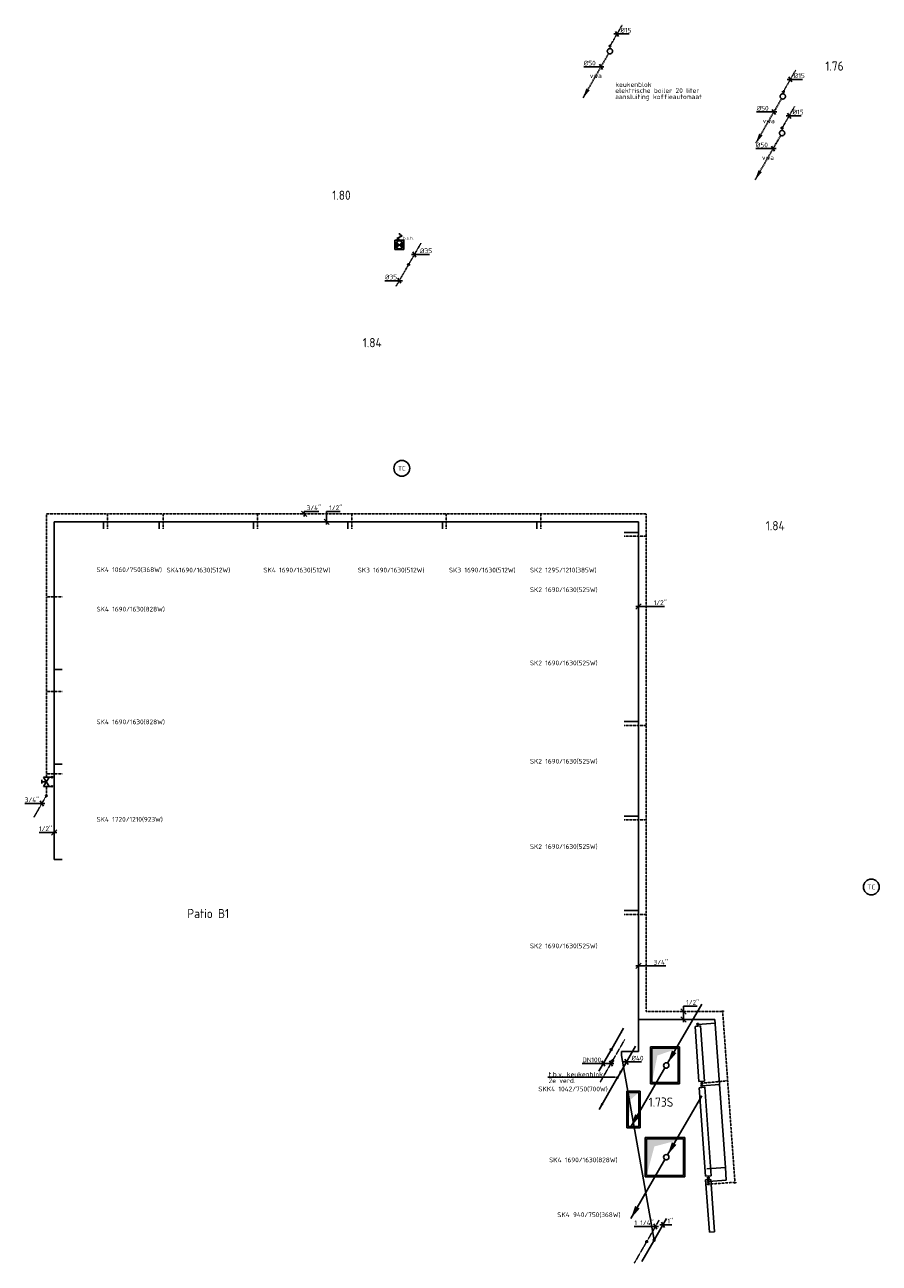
# Model space of a CAD drawing. Header units: millimetres. Extents: x -2687 to 63694, y -299 to 65068.
# Tile 2 of 7: x 11716 to 27986, y -299 to 23278. Entities that reach past the tile are written whole.
import ezdxf
from ezdxf.enums import TextEntityAlignment as Align

# ---------------------------------------------------------------- set-up
doc = ezdxf.new("R2010")
doc.units = ezdxf.units.MM
for name, pattern in [('2322107', [2000, 1000, 1000]), ('2322107_a', [2000, 1000, 1000]), ('2322108', [7, 5, -2]), ('2322108_a', [7, 5, -2]), ('2322109', [10, 5, -2, 1, -2]), ('2322109_a', [10, 5, -2, 1, -2]), ('2322121A', [47, 40, -7]), ('2322121A_a', [19.5, 12.5, -7]), ('CENTER2', [28.575, 19.05, -3.175, 3.175, -3.175])]:
    doc.linetypes.add(name, pattern=pattern)
for name, color, linetype in [('BL$2----', 7, 'Continuous'), ('bTuwkundig', 7, 'Continuous'), ('WL$1----', 4, 'Continuous'), ('WL5232--', 4, '2322121A'), ('WL5232--_D', 4, 'Continuous'), ('WL5232--_HARTLIJN', 1, 'CENTER2'), ('WL531---', 5, '2322109'), ('WL561---', 4, 'Continuous'), ('WL561---_AANVOER', 1, '2322107'), ('WL561---_RETOUR', 5, '2322108'), ('WL570---_RETOUR_D', 4, 'Continuous'), ('WL570---_TOEVOER', 3, 'Continuous'), ('WL570---_TOEVOER_D', 3, 'Continuous'), ('WL740---', 4, 'Continuous'), ('WM5232--', 1, 'Continuous'), ('WM531---', 1, 'Continuous'), ('WM561---_AANVOER', 1, 'Continuous'), ('WM561---_RETOUR', 1, 'Continuous'), ('WT561---', 7, 'Continuous')]:
    doc.layers.add(name, color=color, linetype=linetype)
doc.styles.add('BURO-018', font='BUROFONT', dxfattribs={"height": 1.8})
doc.styles.add('BURO-025', font='Burofont.shx', dxfattribs={"height": 2.5})
doc.styles.add('STABICAD-018', font='ISOCP.SHX', dxfattribs={"height": 90})
doc.styles.add('STABICAD-035', font='ISOCP.SHX', dxfattribs={"height": 175})
doc.styles.get("Standard").update_dxf_attribs({"font": 'arial.ttf'})
doc.dimstyles.new('STABICAD', dxfattribs={"dimscale": 50, "dimtxt": 90, "dimasz": 2, "dimexe": 0, "dimexo": 2.5, "dimgap": 1.5, "dimtad": 0, "dimdec": 0, "dimzin": 0, "dimdsep": 46, "dimtxsty": 'STABICAD-018', "dimblk1": 'OBLIQUE', "dimblk2": 'OBLIQUE', "dimsah": 1, "dimcen": -3, "dimadec": 1, "dimazin": 0, "dimtfac": 1, "dimtdec": 0, "dimtofl": 0, "dimtmove": 2, "dimatfit": 3, "dimfxl": 1, "dimtvp": 1.055556, "dimtolj": 1, "dimtzin": 0, "dimarcsym": 0})

# ---------------------------------------------------------------- blocks, each defined once
blk = doc.blocks.new('*U21')
at = {"linetype": '2322108'}
blk.add_hatch(color=2, dxfattribs=at).paths.add_polyline_path([(-236, -409), (-208, -325), (-177, -342)], flags=0)
at = {"color": 0, "linetype": '2322108'}
blk.add_line((0, 0), (0, 0, 1), dxfattribs=at)
at = {"color": 2, "linetype": '2322108_a'}
blk.add_line((-236, -409, 1), (-9, -15, 1), dxfattribs=at)
at = {"color": 2, "linetype": '2322108'}
blk.add_circle((0, 0, 1), 17.5, dxfattribs=at)
at = {"layer": 'WL561---', "color": 2, "style": 'STABICAD-018'}
for tag, p in [('POSITIONCODE', (12128, 8753, 149)), ('SECTIONCODE', (12128, 8753, 149)), ('CODE', (12128, 8703, -1)), ('FLOORCODE', (12178, 8603, -1))]:
    blk.add_attdef(tag, p, '', height=1.2, dxfattribs=at)
blk = doc.blocks.new('PI_SYM138')
at = {"color": 0, "linetype": 'Continuous'}
for p, q in [((-2.5, 1.5), (2.5, -1.5)), ((-2.5, -3), (-2.5, 1.5)), ((2.5, 1.5), (-2.5, -1.5)), ((-1, 2.5), (1, 2.5)), ((0, 0), (0, 2.5)), ((2.5, -3), (2.5, 1.5)), ((-3, -3.5), (-2, -2.5)), ((-3, -2.5), (-2, -3.5)), ((2, -3.5), (3, -2.5)), ((2, -2.5), (3, -3.5))]:
    blk.add_line(p, q, dxfattribs=at)
at = {"color": 0, "linetype": 'Continuous', "style": 'BURO-018'}
blk.add_attdef('PRODUCTCODE', text='', height=1.8, dxfattribs=at).set_placement((0, 0), align=Align.MIDDLE)
blk = doc.blocks.new('*U22')
at = {"color": 0, "linetype": 'Continuous'}
for p, q in [((-41, 0), (-325, 0)), ((58, 0), (-41, 0)), ((29, -50), (-29, 50))]:
    blk.add_line(p, q, dxfattribs=at)
at = {"color": 0, "linetype": 'Continuous', "style": 'STABICAD-018'}
blk.add_text("3/4''", height=90, dxfattribs=at).set_placement((-325, 25))
at = {"layer": 'WL561---', "color": 2, "style": 'STABICAD-018'}
blk.add_attdef('CODE', (12041, 8453, -1), '', height=1.2, dxfattribs=at)
blk = doc.blocks.new('*U23')
at = {"color": 0, "linetype": 'Continuous'}
for p, q in [((-34, 0), (-291, 0)), ((-50, -50), (50, 50)), ((50, 0), (-34, 0))]:
    blk.add_line(p, q, dxfattribs=at)
at = {"color": 0, "linetype": 'Continuous', "style": 'STABICAD-018'}
blk.add_text("1/2''", height=90, dxfattribs=at).set_placement((-291, 25))
at = {"layer": 'WL561---', "color": 2, "style": 'STABICAD-018'}
blk.add_attdef('CODE', (12278, 7902), '', height=1.2, dxfattribs=at)
blk = doc.blocks.new('*U24')
at = {"color": 0, "linetype": 'Continuous'}
for p, q in [((50, -50), (-50, 50)), ((0, -50), (0, 47)), ((0, 47), (284, 47))]:
    blk.add_line(p, q, dxfattribs=at)
at = {"color": 0, "linetype": 'Continuous', "style": 'STABICAD-018'}
blk.add_text("3/4''", height=90, dxfattribs=at).set_placement((50, 72))
at = {"layer": 'BL$2----', "color": 2}
blk.add_attdef('CODE', (17034, 13966), '', height=1.2, dxfattribs=at)
blk = doc.blocks.new('*U25')
at = {"color": 0, "linetype": 'Continuous'}
for p, q in [((50, -50), (-50, 50)), ((0, -50), (0, 197)), ((0, 197), (257, 197))]:
    blk.add_line(p, q, dxfattribs=at)
at = {"color": 0, "linetype": 'Continuous', "style": 'STABICAD-018'}
blk.add_text("1/2''", height=90, dxfattribs=at).set_placement((50, 222))
at = {"layer": 'BL$2----', "color": 2}
blk.add_attdef('CODE', (17464, 13816), '', height=1.2, dxfattribs=at)
blk = doc.blocks.new('*U27')
at = {"color": 0, "linetype": 'Continuous'}
for p, q in [((-50, -50), (50, 50)), ((-50, 0), (241, 0)), ((241, 0), (498, 0))]:
    blk.add_line(p, q, dxfattribs=at)
at = {"color": 0, "linetype": 'Continuous', "style": 'STABICAD-018'}
blk.add_text("1/2''", height=90, dxfattribs=at).set_placement((291, 25))
at = {"layer": 'WL561---', "color": 2, "style": 'STABICAD-018'}
blk.add_attdef('CODE', (23400, 12205), '', height=1.2, dxfattribs=at)
blk = doc.blocks.new('*U33')
at = {"color": 0, "linetype": '2322108'}
blk.add_line((0, 0), (3258, 0, -300), dxfattribs=at)
for centre, start, end in [((0, 0), 90, 262.6199), ((3258, 0, -300), 270, 90), ((0, 0), 269.1715, 270)]:
    blk.add_arc(centre, 17.5, start, end, dxfattribs=at)
at = {"layer": 'BL$2----', "color": 2, "style": 'STABICAD-018'}
for tag, p in [('CODE', (25005, 4492)), ('POSITIONCODE', (25271, 2878, -150)), ('SECTIONCODE', (25271, 2878, -150))]:
    blk.add_attdef(tag, p, '', height=1.2, dxfattribs=at)
blk = doc.blocks.new('*U172')
at = {"color": 0, "linetype": 'Continuous'}
for p, q in [((-527, 208, 300), (526, 208, 300)), ((-527, 100, 300), (-527, 208, 300)), ((-527, 100, 300), (526, 100, 300)), ((526, 208, 300), (526, 100, 300))]:
    blk.add_line(p, q, dxfattribs=at)
at = {"layer": 'WL561---_AANVOER', "linetype": '2322107'}
blk.add_circle((-562, 154, 300), 17.5, dxfattribs=at)
at = {"layer": 'WL561---_RETOUR', "linetype": '2322108'}
blk.add_circle((562, 154), 17.5, dxfattribs=at)
at = {"layer": 'WM531---', "color": 2, "style": 'STABICAD-018'}
for tag, p in [('CODE', (24416, 3778, 120)), ('CUSTOM_FIELD1', (24416, 3678, 120)), ('CUSTOM_FIELD2', (24416, 3678, 120)), ('FREETEXT', (24416, 3678, 120)), ('KNOB_POSITION', (24416, 3678, 120)), ('LABEL', (24416, 3678, 120)), ('POSITIONCODE', (24416, 3678, 120)), ('RADIATOR_CODE', (24416, 3678, 120)), ('SECTIONCODE', (24416, 3678, 120))]:
    blk.add_attdef(tag, p, '', height=1.2, dxfattribs=at)
at = {"layer": 'WM531---', "color": 1, "style": 'STABICAD-018'}
blk.add_attdef('PRODUCTCODE', (24416, 3678, 120), '', height=1.8, dxfattribs=at)
blk = doc.blocks.new('*U26')
at = {"color": 0, "linetype": 'Continuous'}
for p, q in [((-845, 208, 300), (845, 208, 300)), ((-845, 100, 300), (-845, 208, 300)), ((-845, 100, 300), (845, 100, 300)), ((845, 208, 300), (845, 100, 300))]:
    blk.add_line(p, q, dxfattribs=at)
at = {"layer": 'WL561---_AANVOER', "linetype": '2322107'}
blk.add_circle((-880, 154, 300), 17.5, dxfattribs=at)
at = {"layer": 'WL561---_RETOUR', "linetype": '2322108'}
blk.add_circle((880, 154), 17.5, dxfattribs=at)
at = {"layer": 'WL561---', "color": 2, "style": 'STABICAD-018'}
for tag, p in [('CODE', (24737, 2072, 120)), ('CUSTOM_FIELD1', (24737, 1972, 120)), ('CUSTOM_FIELD2', (24737, 1972, 120)), ('FREETEXT', (24737, 1972, 120)), ('KNOB_POSITION', (24737, 1972, 120)), ('LABEL', (24737, 1972, 120)), ('POSITIONCODE', (24737, 1972, 120)), ('RADIATOR_CODE', (24737, 1972, 120)), ('SECTIONCODE', (24737, 1972, 120))]:
    blk.add_attdef(tag, p, '', height=1.2, dxfattribs=at)
at = {"layer": 'WL561---', "color": 1, "style": 'STABICAD-018'}
blk.add_attdef('PRODUCTCODE', (24737, 1972, 120), '', height=1.8, dxfattribs=at)
blk = doc.blocks.new('*U28')
at = {"color": 0, "linetype": 'Continuous'}
for p, q in [((-500, 200, 300), (500, 200, 300)), ((-500, 100, 300), (-500, 200, 300)), ((-500, 100, 300), (500, 100, 300)), ((500, 200, 300), (500, 100, 300))]:
    blk.add_line(p, q, dxfattribs=at)
at = {"layer": 'WL561---_AANVOER', "linetype": '2322107'}
blk.add_circle((-465, 150), 17.5, dxfattribs=at)
at = {"layer": 'WL561---_RETOUR', "linetype": '2322108'}
blk.add_arc((-413, 150), 17.5, 93.2758, 86.7242, dxfattribs=at)
at = {"layer": 'WL561---', "color": 2, "style": 'STABICAD-018'}
for tag, p in [('CODE', (24616, 884, -300)), ('CUSTOM_FIELD1', (24616, 784, -300)), ('CUSTOM_FIELD2', (24616, 784, -300)), ('FREETEXT', (24616, 784, -300)), ('KNOB_POSITION', (24616, 784, -300)), ('LABEL', (24616, 784, -300)), ('POSITIONCODE', (24616, 784, -300)), ('RADIATOR_CODE', (24616, 784, -300)), ('SECTIONCODE', (24616, 784, -300))]:
    blk.add_attdef(tag, p, '', height=1.2, dxfattribs=at)
at = {"layer": 'WL561---', "color": 1, "style": 'STABICAD-018'}
blk.add_attdef('PRODUCTCODE', (24616, 784, -300), '', height=1.8, dxfattribs=at)
blk = doc.blocks.new('*U29')
at = {"linetype": '2322107'}
for points in [[(236, 409), (208, 325), (177, 342)], [(-9, -15), (-37, -100), (-68, -82)]]:
    blk.add_hatch(color=2, dxfattribs=at).paths.add_polyline_path(points, flags=0)
at = {"color": 2, "linetype": '2322107_a'}
for p, q in [((236, 409, 3000), (9, 15, 3000)), ((-9, -15, 3000), (-236, -409, 3000))]:
    blk.add_line(p, q, dxfattribs=at)
at = {"color": 0, "linetype": '2322107'}
blk.add_line((0, 0), (0, 0, 3000), dxfattribs=at)
at = {"color": 2, "linetype": '2322107'}
blk.add_circle((0, 0, 3000), 17.5, dxfattribs=at)
at = {"color": 0, "linetype": '2322107'}
blk.add_arc((0, 0, 3000), 17.5, 60, 180, dxfattribs=at)
at = {"layer": 'WL561---', "color": 2, "style": 'STABICAD-018'}
for tag, p in [('POSITIONCODE', (22883, 3918, 1499)), ('SECTIONCODE', (22883, 3918, 1499)), ('CODE', (22883, 3868)), ('FLOORCODE', (22933, 3768))]:
    blk.add_attdef(tag, p, '', height=1.2, dxfattribs=at)
blk = doc.blocks.new('*U30')
at = {"linetype": '2322108'}
for points in [[(9, 15), (37, 100), (68, 82)], [(-236, -409), (-208, -325), (-177, -342)]]:
    blk.add_hatch(color=2, dxfattribs=at).paths.add_polyline_path(points, flags=0)
at = {"color": 2, "linetype": '2322108_a'}
for p, q in [((9, 15, 3000), (236, 409, 3000)), ((-236, -409, 3000), (-9, -15, 3000))]:
    blk.add_line(p, q, dxfattribs=at)
at = {"color": 0, "linetype": '2322108'}
blk.add_line((0, 0), (0, 0, 3000), dxfattribs=at)
at = {"color": 2, "linetype": '2322108'}
blk.add_circle((0, 0, 3000), 17.5, dxfattribs=at)
at = {"color": 0, "linetype": '2322108'}
blk.add_arc((0, 0, 3000), 17.5, 60, 180, dxfattribs=at)
at = {"layer": 'WL561---', "color": 2, "style": 'STABICAD-018'}
for tag, p in [('POSITIONCODE', (22906, 3704, 1499)), ('SECTIONCODE', (22906, 3704, 1499)), ('CODE', (22906, 3654)), ('FLOORCODE', (22956, 3554))]:
    blk.add_attdef(tag, p, '', height=1.2, dxfattribs=at)
blk = doc.blocks.new('*U31')
at = {"linetype": 'Continuous'}
for points in [[(10, 17), (71, 198), (136, 161)], [(-498, -862), (-436, -681), (-371, -718)]]:
    blk.add_hatch(color=2, dxfattribs=at).paths.add_polyline_path(points, flags=0)
at = {"color": 2, "linetype": 'Continuous'}
for p, q in [((498, 862), (10, 17)), ((-10, -17), (-498, -862))]:
    blk.add_line(p, q, dxfattribs=at)
at = {"color": 0, "linetype": 'Continuous'}
blk.add_circle((0, 0), 20, dxfattribs=at)
at = {"layer": 'WL5232--_HARTLIJN', "linetype": 'CENTER2'}
for p, q in [((-28, 0, 3000), (28, 0, 3000)), ((0, -28, 3000), (0, 28, 3000))]:
    blk.add_line(p, q, dxfattribs=at)
blk.add_circle((0, 0), 0.0125, dxfattribs=at)
at = {"layer": 'WL740---', "color": 2, "style": 'STABICAD-018'}
for tag, p in [('POSITIONCODE', (22999, 3382, 1499)), ('SECTIONCODE', (22999, 3382, 1499)), ('CODE', (22999, 3332)), ('FLOORCODE', (23049, 3232))]:
    blk.add_attdef(tag, p, '', height=1.8, dxfattribs=at)
blk = doc.blocks.new('*U32')
at = {"color": 0, "linetype": 'Continuous'}
for p, q in [((-58, 0), (44, 0)), ((-29, 50), (29, -50)), ((44, 0), (283, 0))]:
    blk.add_line(p, q, dxfattribs=at)
at = {"color": 0, "linetype": 'Continuous', "style": 'STABICAD-018'}
blk.add_text('%%c40', height=90, dxfattribs=at).set_placement((94, 25))
at = {"layer": 'WL740---', "color": 2, "style": 'STABICAD-018'}
blk.add_attdef('CODE', (23174, 3535), '', height=1.8, dxfattribs=at)
blk = doc.blocks.new('*U41')
at = {"color": 0, "linetype": 'Continuous'}
for p, q in [((0, -50), (0, 253)), ((0, 253), (257, 253)), ((50, 100), (-50, 200)), ((50, -50), (-50, 50))]:
    blk.add_line(p, q, dxfattribs=at)
at = {"color": 0, "linetype": 'Continuous', "style": 'STABICAD-018'}
blk.add_text("1/2''", height=90, dxfattribs=at).set_placement((50, 278))
at = {"layer": 'BL$2----', "color": 2}
blk.add_attdef('CODE', (24260, 4342), '', height=1.2, dxfattribs=at)
blk = doc.blocks.new('*U42')
at = {"color": 0, "linetype": 'Continuous'}
for p, q in [((-50, -50), (50, 50)), ((-50, 0), (240, 0)), ((240, 0), (524, 0))]:
    blk.add_line(p, q, dxfattribs=at)
at = {"color": 0, "linetype": 'Continuous', "style": 'STABICAD-018'}
blk.add_text("3/4''", height=90, dxfattribs=at).set_placement((290, 25))
at = {"layer": 'BL$2----', "color": 2}
blk.add_attdef('CODE', (23400, 5361), '', height=1.2, dxfattribs=at)
blk = doc.blocks.new('*U34')
at = {"color": 0, "linetype": 'Continuous'}
for p, q in [((-206, 0), (-544, 0)), ((58, 0), (-206, 0)), ((-118, -50), (-175, 50)), ((29, -50), (-29, 50))]:
    blk.add_line(p, q, dxfattribs=at)
at = {"color": 0, "linetype": 'Continuous', "style": 'STABICAD-018'}
blk.add_text('DN100', height=90, dxfattribs=at).set_placement((-544, 25))
at = {"layer": 'BL$2----', "color": 2}
blk.add_attdef('CODE', (22876, 3502, 3000), '', height=1.2, dxfattribs=at)
blk = doc.blocks.new('*U39')
at = {"linetype": 'Continuous'}
blk.add_hatch(color=0, dxfattribs=at).paths.add_polyline_path([(350, 350), (-350, 350), (-350, -350), (-203, 203)], flags=0)
at = {"color": 0, "linetype": 'Continuous'}
for p, q in [((375, 375, -3000), (-375, 375, -3000)), ((-375, 375, -3000), (-375, -375, -3000)), ((350, 350, -3000), (-350, 350, -3000)), ((-350, 350, -3000), (-350, -350, -3000)), ((350, -350, -3000), (350, 350, -3000)), ((375, -375, -3000), (375, 375, -3000)), ((-375, -375, -3000), (375, -375, -3000)), ((-350, -350, -3000), (350, -350, -3000))]:
    blk.add_line(p, q, dxfattribs=at)
at = {"layer": 'BL$2----', "color": 2}
for tag, p in [('POSITIONCODE', (23907, 1871, 1501)), ('SECTIONCODE', (23907, 1871, 1501)), ('CODE', (23907, 1721, 3000))]:
    blk.add_attdef(tag, p, '', height=1.8, dxfattribs=at)
blk = doc.blocks.new('*U35')
at = {"linetype": 'Continuous'}
for points in [[(25, 43), (107, 285), (193, 235)], [(-675, -1169), (-593, -928), (-507, -978)]]:
    blk.add_hatch(color=2, dxfattribs=at).paths.add_polyline_path(points, flags=0)
at = {"color": 2, "linetype": 'Continuous'}
for p, q in [((25, 43, 3000), (675, 1169, 3000)), ((-675, -1169, 3000), (-25, -43, 3000))]:
    blk.add_line(p, q, dxfattribs=at)
at = {"color": 0, "linetype": 'Continuous'}
blk.add_line((0, 0), (0, 0, 3000), dxfattribs=at)
at = {"color": 2, "linetype": 'Continuous'}
blk.add_circle((0, 0, 3000), 50, dxfattribs=at)
at = {"color": 0, "linetype": 'Continuous'}
blk.add_arc((0, 0, 3000), 50, 180, 60, dxfattribs=at)
at = {"layer": 'WL561---', "color": 2, "style": 'STABICAD-018'}
for tag, p in [('POSITIONCODE', (23931, 1870, 1499)), ('SECTIONCODE', (23931, 1870, 1499)), ('CODE', (23931, 1820)), ('FLOORCODE', (23981, 1720))]:
    blk.add_attdef(tag, p, '', height=1.8, dxfattribs=at)
blk = doc.blocks.new('*U43')
at = {"color": 0, "linetype": 'Continuous'}
for p, q in [((-58, 0), (34, 0)), ((-29, 50), (29, -50)), ((34, 0), (165, 0))]:
    blk.add_line(p, q, dxfattribs=at)
at = {"color": 0, "linetype": 'Continuous', "style": 'STABICAD-018'}
blk.add_text("1''", height=90, dxfattribs=at).set_placement((84, 25))
at = {"layer": 'BL$2----', "color": 2, "style": 'STABICAD-018'}
blk.add_attdef('CODE', (23869, 433), '', height=1.2, dxfattribs=at)
blk = doc.blocks.new('*U36')
at = {"color": 0, "linetype": 'Continuous'}
for p, q in [((-56, 0), (-403, 0)), ((58, 0), (-56, 0)), ((29, -50), (-29, 50))]:
    blk.add_line(p, q, dxfattribs=at)
at = {"color": 0, "linetype": 'Continuous', "style": 'STABICAD-018'}
blk.add_text("1 1/4''", height=90, dxfattribs=at).set_placement((-403, 25))
at = {"layer": 'BL$2----', "color": 2, "style": 'STABICAD-018'}
blk.add_attdef('CODE', (23725, 401), '', height=1.2, dxfattribs=at)
blk = doc.blocks.new('*U37')
at = {"linetype": '2322107'}
for points in [[(9, 15), (37, 100), (68, 82)], [(-236, -409), (-208, -325), (-177, -342)]]:
    blk.add_hatch(color=2, dxfattribs=at).paths.add_polyline_path(points, flags=0)
at = {"color": 2, "linetype": '2322107_a'}
for p, q in [((9, 15, 3000), (236, 409, 3000)), ((-236, -409, 3000), (-9, -15, 3000))]:
    blk.add_line(p, q, dxfattribs=at)
at = {"color": 0, "linetype": '2322107'}
blk.add_line((0, 0), (0, 0, 3000), dxfattribs=at)
at = {"color": 2, "linetype": '2322107'}
blk.add_circle((0, 0, 3000), 17.5, dxfattribs=at)
at = {"color": 0, "linetype": '2322107'}
blk.add_arc((0, 0, 3000), 17.5, 60, 180, dxfattribs=at)
at = {"layer": 'BL$2----', "color": 2, "style": 'STABICAD-018'}
for tag, p in [('POSITIONCODE', (23700, 291, 1499)), ('SECTIONCODE', (23700, 291, 1499)), ('CODE', (23700, 241)), ('FLOORCODE', (23750, 141))]:
    blk.add_attdef(tag, p, '', height=1.2, dxfattribs=at)
blk = doc.blocks.new('*U38')
at = {"linetype": '2322108'}
for points in [[(236, 409), (208, 325), (177, 342)], [(-9, -15), (-37, -100), (-68, -82)]]:
    blk.add_hatch(color=2, dxfattribs=at).paths.add_polyline_path(points, flags=0)
at = {"color": 2, "linetype": '2322108_a'}
for p, q in [((236, 409, 3000), (9, 15, 3000)), ((-9, -15, 3000), (-236, -409, 3000))]:
    blk.add_line(p, q, dxfattribs=at)
at = {"color": 0, "linetype": '2322108'}
blk.add_line((0, 0), (0, 0, 3000), dxfattribs=at)
at = {"color": 2, "linetype": '2322108'}
blk.add_circle((0, 0, 3000), 17.5, dxfattribs=at)
at = {"color": 0, "linetype": '2322108'}
blk.add_arc((0, 0, 3000), 17.5, 60, 180, dxfattribs=at)
at = {"layer": 'BL$2----', "color": 2, "style": 'STABICAD-018'}
for tag, p in [('POSITIONCODE', (23557, 260, 1499)), ('SECTIONCODE', (23557, 260, 1499)), ('CODE', (23557, 210)), ('FLOORCODE', (23607, 110))]:
    blk.add_attdef(tag, p, '', height=1.2, dxfattribs=at)
blk = doc.blocks.new('*U40')
at = {"linetype": 'Continuous'}
blk.add_hatch(color=0, dxfattribs=at).paths.add_polyline_path([(250, 325), (-250, 325), (-250, -325), (-145, 188)], flags=0)
at = {"color": 0, "linetype": 'Continuous'}
for p, q in [((275, 350, -3000), (-275, 350, -3000)), ((-275, 350, -3000), (-275, -350, -3000)), ((250, 325, -3000), (-250, 325, -3000)), ((-250, 325, -3000), (-250, -325, -3000)), ((250, -325, -3000), (250, 325, -3000)), ((275, -350, -3000), (275, 350, -3000)), ((-275, -350, -3000), (275, -350, -3000)), ((-250, -325, -3000), (250, -325, -3000))]:
    blk.add_line(p, q, dxfattribs=at)
at = {"layer": 'BL$2----', "color": 2}
for tag, p in [('POSITIONCODE', (23907, 3618, 1501)), ('SECTIONCODE', (23907, 3618, 1501)), ('CODE', (23907, 3468, 3000))]:
    blk.add_attdef(tag, p, '', height=1.8, dxfattribs=at)
blk = doc.blocks.new('*U44')
at = {"linetype": 'Continuous'}
blk.add_hatch(color=0, dxfattribs=at).paths.add_polyline_path([(100, 325), (-100, 325), (-100, -325), (-58, 188)], flags=0)
at = {"color": 0, "linetype": 'Continuous'}
for p, q in [((125, 350, -3000), (-125, 350, -3000)), ((-125, 350, -3000), (-125, -350, -3000)), ((100, 325, -3000), (-100, 325, -3000)), ((-100, 325, -3000), (-100, -325, -3000)), ((100, -325, -3000), (100, 325, -3000)), ((125, -350, -3000), (125, 350, -3000)), ((-125, -350, -3000), (125, -350, -3000)), ((-100, -325, -3000), (100, -325, -3000))]:
    blk.add_line(p, q, dxfattribs=at)
at = {"layer": 'BL$2----', "color": 2}
for tag, p in [('POSITIONCODE', (22462, 2342, 1501)), ('SECTIONCODE', (22462, 2342, 1501)), ('CODE', (22462, 2192, 3000))]:
    blk.add_attdef(tag, p, '', height=1.8, dxfattribs=at)
blk = doc.blocks.new('_Oblique')
at = {"color": 0, "linetype": 'ByBlock', "lineweight": -2}
blk.add_line((-0.5, -0.5), (0.5, 0.5), dxfattribs=at)
blk = doc.blocks.new('*U72')
at = {"linetype": '2322109'}
blk.add_hatch(color=2, dxfattribs=at).paths.add_polyline_path([(9, 15), (37, 100), (68, 82)], flags=0)
at = {"color": 2, "linetype": '2322109_a'}
blk.add_line((9, 15, 3000), (236, 409, 3000), dxfattribs=at)
at = {"color": 0, "linetype": '2322109'}
blk.add_line((0, 0), (0, 0, 3000), dxfattribs=at)
blk.add_circle((0, 0, 3000), 17.5, dxfattribs=at)
at = {"color": 2, "linetype": '2322109'}
blk.add_circle((0, 0, 3000), 17.5, dxfattribs=at)
at = {"layer": 'WL740---', "color": 2, "style": 'STABICAD-018'}
for tag, p in [('POSITIONCODE', (26228, 25893, 1499)), ('SECTIONCODE', (26228, 25893, 1499)), ('CODE', (26228, 25843)), ('FLOORCODE', (26278, 25743))]:
    blk.add_attdef(tag, p, '', height=1.2, dxfattribs=at)
blk = doc.blocks.new('*U73')
at = {"color": 0, "linetype": 'Continuous'}
for p, q in [((-58, 0), (15, 0)), ((-29, 50), (29, -50)), ((15, 0), (230, 0))]:
    blk.add_line(p, q, dxfattribs=at)
at = {"color": 0, "linetype": 'Continuous', "style": 'STABICAD-018'}
blk.add_text('%%c15', height=90, dxfattribs=at).set_placement((65, 25))
at = {"layer": 'WL740---', "color": 2, "style": 'STABICAD-018'}
blk.add_attdef('CODE', (26363, 25977), '', height=1.2, dxfattribs=at)
blk = doc.blocks.new('*U74')
at = {"linetype": '2322121A'}
blk.add_hatch(color=2, dxfattribs=at).paths.add_polyline_path([(-512, -888), (-451, -707), (-386, -744)], flags=0)
at = {"color": 0, "linetype": '2322121A'}
blk.add_line((0, 0), (0, 0, 1), dxfattribs=at)
at = {"color": 2, "linetype": '2322121A_a'}
blk.add_line((-512, -888, 1), (-25, -43, 1), dxfattribs=at)
at = {"color": 0, "linetype": '2322121A'}
blk.add_circle((0, 0, 1), 50, dxfattribs=at)
at = {"color": 2, "linetype": '2322121A'}
blk.add_circle((0, 0, 1), 50, dxfattribs=at)
at = {"layer": 'WL740---', "color": 2, "style": 'STABICAD-018'}
for tag, p in [('POSITIONCODE', (26228, 25798, 149)), ('SECTIONCODE', (26228, 25798, 149)), ('CODE', (26228, 25748, -1)), ('FLOORCODE', (26278, 25648, -1))]:
    blk.add_attdef(tag, p, '', height=1.8, dxfattribs=at)
blk = doc.blocks.new('*U75')
at = {"color": 0, "linetype": 'Continuous'}
for p, q in [((-97, 0), (-327, 0)), ((58, 0), (-97, 0)), ((29, -50), (-29, 50))]:
    blk.add_line(p, q, dxfattribs=at)
at = {"color": 0, "linetype": 'Continuous', "style": 'STABICAD-018'}
blk.add_text('%%c50', height=90, dxfattribs=at).set_placement((-327, 25))
at = {"layer": 'WL740---', "color": 2, "style": 'STABICAD-018'}
blk.add_attdef('CODE', (26057, 25352, -1), '', height=1.8, dxfattribs=at)
blk = doc.blocks.new('PI_SYM066')
at = {"color": 0, "linetype": 'Continuous'}
for p, q in [((1.75, 1.75), (-1.75, 1.75)), ((-1.75, 1.75), (-1.75, -1.75)), ((1.06, -1.06), (-1.06, 1.06)), ((-1.06, -1.06), (1.06, 1.06)), ((-1, 2.5), (1, 3.5)), ((0, 2), (-1, 2.5)), ((0, 4), (0, 4.5)), ((1, 3.5), (0, 4)), ((0, 1.5), (0, 2)), ((1.75, -1.75), (1.75, 1.75)), ((-1.75, -1.75), (1.75, -1.75))]:
    blk.add_line(p, q, dxfattribs=at)
at = {"color": 0, "linetype": 'Continuous', "const_width": 1.5}
for points in [[(-0.53, 0.53, 0.414214), (-0.53, -0.53, 1)], [(0.53, 0.53, -0.414214), (0.53, -0.53, -1)]]:
    blk.add_lwpolyline(points, format="xyb", dxfattribs=at)
at = {"color": 0, "linetype": 'Continuous'}
blk.add_circle((0, 0), 1.5, dxfattribs=at)
blk = doc.blocks.new('*U93')
at = {"linetype": '2322109'}
for points in [[(236, 409), (208, 325), (177, 342)], [(-9, -15), (-37, -100), (-68, -82)]]:
    blk.add_hatch(color=2, dxfattribs=at).paths.add_polyline_path(points, flags=0)
at = {"color": 2, "linetype": '2322109_a'}
for p, q in [((236, 409, 3000), (9, 15, 3000)), ((-9, -15, 3000), (-236, -409, 3000))]:
    blk.add_line(p, q, dxfattribs=at)
at = {"color": 0, "linetype": '2322109'}
blk.add_line((0, 0), (0, 0, 3000), dxfattribs=at)
at = {"color": 2, "linetype": '2322109'}
blk.add_circle((0, 0, 3000), 17.5, dxfattribs=at)
at = {"color": 0, "linetype": '2322109'}
blk.add_arc((0, 0, 3000), 17.5, 60, 240, dxfattribs=at)
at = {"layer": 'WL570---_TOEVOER_D', "color": 2}
for tag, p, style in [('POSITIONCODE', (19024, 18862, 1499), 'STABICAD-035'), ('SECTIONCODE', (19024, 18862, 1499), 'STABICAD-035'), ('CODE', (19024, 18812), 'STABICAD-018'), ('FLOORCODE', (19074, 18712), 'STABICAD-018')]:
    blk.add_attdef(tag, p, '', height=1.2, dxfattribs=dict(at, style=style))
blk = doc.blocks.new('*U94')
at = {"color": 0, "linetype": 'Continuous'}
for p, q in [((-58, 0), (56, 0)), ((-29, 50), (29, -50)), ((56, 0), (289, 0))]:
    blk.add_line(p, q, dxfattribs=at)
at = {"color": 0, "linetype": 'Continuous', "style": 'STABICAD-018'}
blk.add_text('%%c35', height=90, dxfattribs=at).set_placement((106, 25))
at = {"layer": 'WL570---_TOEVOER_D', "color": 2, "style": 'STABICAD-018'}
blk.add_attdef('CODE', (19136, 18905), '', height=1.2, dxfattribs=at)
blk = doc.blocks.new('*U95')
at = {"color": 0, "linetype": 'Continuous'}
for p, q in [((-39, 0), (-273, 0)), ((58, 0), (-39, 0)), ((29, -50), (-29, 50))]:
    blk.add_line(p, q, dxfattribs=at)
at = {"color": 0, "linetype": 'Continuous', "style": 'STABICAD-018'}
blk.add_text('%%c35', height=90, dxfattribs=at).set_placement((-273, 25))
at = {"layer": 'WL570---_TOEVOER_D', "color": 2, "style": 'STABICAD-018'}
blk.add_attdef('CODE', (18848, 18406), '', height=1.2, dxfattribs=at)
blk = doc.blocks.new('*U173')
at = {"color": 0, "linetype": '2322108'}
blk.add_line((0, 0), (0, 0, -120), dxfattribs=at)
at = {"layer": 'WM531---', "color": 2}
for tag in ['CODE', 'POSITIONCODE', 'SECTIONCODE']:
    blk.add_attdef(tag, (24609, 3129, 120), '', height=1.2, dxfattribs=at)
blk = doc.blocks.new('MD_SYM527')
at = {"color": 0, "linetype": 'Continuous'}
blk.add_circle((0, 0), 3, dxfattribs=at)
at = {"color": 0, "style": 'BURO-025'}
blk.add_attdef('CODE', text='', height=2.5, dxfattribs=at).set_placement((0, 4.93), align=Align.MIDDLE)
blk.add_attdef('SIGNAL_HIGH', (6.03, 6.3), '', height=2.5, dxfattribs=at)
blk.add_attdef('SIGNAL_LOW', text='', height=2.5, dxfattribs=at).set_placement((6.25, 3.27), align=Align.TOP_LEFT)

msp = doc.modelspace()

# ---------------------------------------------------------------- linework, layer by layer
at = {"layer": 'WL561---_AANVOER', "linetype": '2322107'}
for p, q in [((12278, 7386), (12278, 13816)), ((12278, 13816), (23400, 13816)), ((13218, 13684), (13218, 13816)), ((14276, 13684), (14276, 13816)), ((16071, 13684), (16071, 13816)), ((17868, 13684), (17868, 13816)), ((19668, 13684), (19668, 13816)), ((21468, 13684), (21468, 13816)), ((23400, 13816), (23400, 13615)), ((23131, 13615), (23400, 13615)), ((23400, 13615), (23400, 11815)), ((23400, 11815), (23400, 10015)), ((12428, 11005), (12278, 11005)), ((23131, 10015), (23400, 10015)), ((23400, 10015), (23400, 8215)), ((12428, 9205), (12278, 9205)), ((23131, 8215), (23400, 8215)), ((23400, 8215), (23400, 6415)), ((12428, 7386), (12278, 7386)), ((23131, 6415), (23400, 6415)), ((23400, 6415), (23400, 3730)), ((23400, 4342), (24855, 4342)), ((24529, 4249), (24859, 4273)), ((24855, 4342), (25057, 1521)), ((23400, 3730), (23080, 3730)), ((23080, 3730), (23080, 3654)), ((23081, 3654), (23700, 141)), ((24606, 3081), (24943, 3106)), ((24704, 1496), (25057, 1521)), ((25057, 1521), (25074, 1283)), ((24732, 1259), (25074, 1283))]:
    msp.add_line(p, q, dxfattribs=at)
at = {"layer": 'WL561---_RETOUR', "linetype": '2322108'}
for p, q in [((12128, 13966), (13293, 13966)), ((12128, 12377), (12128, 13966)), ((13293, 13684), (13293, 13966)), ((13293, 13966), (14351, 13966)), ((14351, 13684), (14351, 13966)), ((14351, 13966), (16146, 13966)), ((16146, 13684), (16146, 13966)), ((16146, 13966), (23550, 13966)), ((17943, 13684), (17943, 13966)), ((19743, 13684), (19743, 13966)), ((21543, 13684), (21543, 13966)), ((23550, 13966), (23550, 13540)), ((23131, 13540), (23550, 13540)), ((23550, 13540), (23550, 11740)), ((12425, 12386), (12128, 12386)), ((12128, 10590), (12128, 12377)), ((23550, 11740), (23550, 9940)), ((12128, 9016), (12128, 10590)), ((12425, 10586), (12128, 10586)), ((23131, 9940), (23550, 9940)), ((23550, 9940), (23550, 8140)), ((12128, 8953), (12128, 9016)), ((12425, 9016), (12128, 9016)), ((12128, 8620), (12128, 8761)), ((23131, 8140), (23550, 8140)), ((23550, 8140), (23550, 6340)), ((23131, 6340), (23550, 6340)), ((23550, 6340), (23550, 4492)), ((23550, 4492), (25005, 4492)), ((24609, 3129), (25099, 3175)), ((25237, 1242, -300), (24736, 1206, -300))]:
    msp.add_line(p, q, dxfattribs=at)

# ---------------------------------------------------------------- block references
at = {"layer": 'WL$1----', "color": 2, "linetype": 'Continuous'}
ref = msp.add_blockref('MD_SYM527', (18895, 14834), dxfattribs=dict(at, xscale=50, yscale=50))
ref.add_attrib('CODE', 'TC', dxfattribs={"layer": '0', "color": 1, "linetype": 'Continuous', "height": 90, "style": 'STABICAD-018'}).set_placement((18895, 14834), align=Align.MIDDLE)
ref = msp.add_blockref('MD_SYM527', (27836, 6863), dxfattribs=dict(at, xscale=50, yscale=50))
ref.add_attrib('CODE', 'TC', dxfattribs={"layer": '0', "color": 1, "linetype": 'Continuous', "height": 90, "style": 'STABICAD-018'}).set_placement((27836, 6863), align=Align.MIDDLE)
at = {"layer": 'WL5232--', "linetype": '2322121A'}
for p in [(22858, 22774, -1), (26150, 21914, -1), (26136, 21216, -1)]:
    msp.add_blockref('*U74', p, dxfattribs=at)
at = {"layer": 'WL5232--_D', "linetype": 'Continuous', "xscale": 0.7, "yscale": 0.7, "zscale": 0.7}
msp.add_blockref('*U31', (22999, 3232), dxfattribs=at)
at = {"layer": 'WL531---', "linetype": '2322109'}
for name, p in [('*U72', (22858, 22869)), ('*U72', (26159, 22005)), ('*U72', (26136, 21311)), ('*U93', (19024, 18712))]:
    msp.add_blockref(name, p, dxfattribs=at)
at = {"layer": 'WL531---', "color": 2, "linetype": '2322109'}
ref = msp.add_blockref('PI_SYM066', (18849, 19087), dxfattribs=dict(at, xscale=50, yscale=50, zscale=50))
ref.add_attrib('CODE', 'b.s.h.', (18917, 19187), dxfattribs={"layer": '0', "color": 2, "linetype": '2322109', "height": 60, "style": 'STABICAD-018'})
at = {"layer": 'WL561---', "color": 2, "linetype": 'Continuous', "xscale": 35, "yscale": 35, "zscale": 35, "rotation": 90.00000000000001}
msp.add_blockref('PI_SYM138', (12128, 8866), dxfattribs=at)
at = {"layer": 'WL561---', "linetype": 'Continuous'}
for name, p, rotation in [('*U172', (24416, 3678, 120), 274.1043020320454), ('*U26', (24515, 2193, 120), 274.1043020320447), ('*U28', (24616, 784, -300), 274.1043020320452)]:
    msp.add_blockref(name, p, dxfattribs=dict(at, rotation=rotation))
at = {"layer": 'WL561---_AANVOER', "linetype": '2322107'}
for name, p in [('*U29', (22883, 3768)), ('*U37', (23700, 141))]:
    msp.add_blockref(name, p, dxfattribs=at)
at = {"layer": 'WL561---_RETOUR', "linetype": '2322108'}
for name, p in [('*U21', (12128, 8603, -1)), ('*U30', (22906, 3554)), ('*U38', (23557, 110))]:
    msp.add_blockref(name, p, dxfattribs=at)
for name, p, rotation in [('*U33', (25005, 4492), 274.1043020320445), ('*U173', (24609, 3129, 120), 274.1043020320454)]:
    msp.add_blockref(name, p, dxfattribs=dict(at, rotation=rotation))
at = {"layer": 'WL570---_RETOUR_D', "linetype": 'Continuous'}
msp.add_blockref('*U44', (23308, 2627, 3000), dxfattribs=at)
at = {"layer": 'WL570---_TOEVOER', "linetype": 'Continuous'}
for p in [(23931, 3467), (23931, 1720)]:
    msp.add_blockref('*U35', p, dxfattribs=at)
at = {"layer": 'WL570---_TOEVOER_D', "linetype": 'Continuous'}
for name, p in [('*U40', (23907, 3468, 3000)), ('*U39', (23907, 1721, 3000))]:
    msp.add_blockref(name, p, dxfattribs=at)
at = {"layer": 'WM5232--', "linetype": 'Continuous'}
for name, p in [('*U75', (22687, 22478, -1)), ('*U75', (25979, 21618, -1)), ('*U75', (25965, 20920, -1)), ('*U32', (23174, 3535))]:
    msp.add_blockref(name, p, dxfattribs=at)
at = {"layer": 'WM531---', "linetype": 'Continuous'}
for name, p in [('*U73', (22993, 23103)), ('*U73', (26294, 22239)), ('*U73', (26271, 21545)), ('*U94', (19136, 18905)), ('*U95', (18848, 18406))]:
    msp.add_blockref(name, p, dxfattribs=at)
at = {"layer": 'WM561---_AANVOER', "linetype": 'Continuous'}
for name, p in [('*U25', (17464, 13816)), ('*U27', (23400, 12205)), ('*U23', (12278, 7902)), ('*U42', (23400, 5361)), ('*U41', (24260, 4342)), ('*U34', (22876, 3502, 3000)), ('*U43', (23869, 433))]:
    msp.add_blockref(name, p, dxfattribs=at)
at = {"layer": 'WM561---_RETOUR', "linetype": 'Continuous'}
for name, p in [('*U24', (17034, 13966)), ('*U22', (12041, 8453, -1)), ('*U36', (23725, 401))]:
    msp.add_blockref(name, p, dxfattribs=at)

# ---------------------------------------------------------------- texts
at = {"layer": 'bTuwkundig', "color": 3, "style": 'STABICAD-035'}
for s, p in [('1.76', (26959, 22404, -500)), ('1.80', (17570, 19945, -500)), ('1.84', (18151, 17139, -500)), ('1.84', (25825, 13654, -500)), ('Patio B1', (14811, 6271, -500)), ('1.73S', (23594, 2681, -500))]:
    msp.add_text(s, height=175, dxfattribs=at).set_placement(p)
at = {"layer": 'WL5232--', "color": 2, "style": 'STABICAD-018'}
for p in [(22589, 22308), (25881, 21449), (25867, 20750)]:
    msp.add_text('vwa', height=90, dxfattribs=at).set_placement(p, align=Align.MIDDLE_CENTER)
at = {"layer": 'WL740---', "style": 'STABICAD-018'}
for s, p in [('keukenblok', (22960, 22095)), ('elektrische boiler 20 liter', (22960, 21981)), ('aansluiting koffieautomaat', (22960, 21863))]:
    msp.add_text(s, height=90, dxfattribs=at).set_placement(p)
at = {"layer": 'WM5232--', "style": 'STABICAD-018'}
for s, p in [('t.b.v. keukenblok', (21691, 3252)), ('2e verd.', (21691, 3132))]:
    msp.add_text(s, height=90, dxfattribs=at).set_placement(p)
at = {"layer": 'WT561---', "color": 1, "style": 'STABICAD-018'}
for s, p in [('SK4 1060/750(368W)', (13081, 12859)), ('SK41690/1630(512W)', (14415, 12852)), ('SK4 1690/1630(512W)', (16259, 12852)), ('SK3 1690/1630(512W)', (18055, 12852)), ('SK3 1690/1630(512W)', (19792, 12852)), ('SK2 1295/1210(385W)', (21333, 12852)), ('SK2 1690/1630(525W)', (21333, 12479)), ('SK4 1690/1630(828W)', (13081, 12108)), ('SK2 1690/1630(525W)', (21333, 11084)), ('SK4 1690/1630(828W)', (13081, 9962)), ('SK2 1690/1630(525W)', (21333, 9213)), ('SK4 1720/1210(923W)', (13081, 8106)), ('SK2 1690/1630(525W)', (21333, 7589)), ('SK2 1690/1630(525W)', (21333, 5697)), ('SKK4 1042/750(700W)', (21495, 2973)), ('SK4 1690/1630(828W)', (21700, 1623)), ('SK4 940/750(368W)', (21855, 579))]:
    msp.add_text(s, height=90, dxfattribs=at).set_placement(p)

# ---------------------------------------------------------------- leaders
at = {"layer": 'WM5232--', "linetype": 'Continuous'}
msp.add_leader([(22958, 3244), (21674, 3244)], dimstyle='STABICAD', override={"dimgap": 1.5, "dimtad": 0, "dimldrblk": 'DotSmall'}, dxfattribs=at)

doc.saveas('drawing.dxf')
